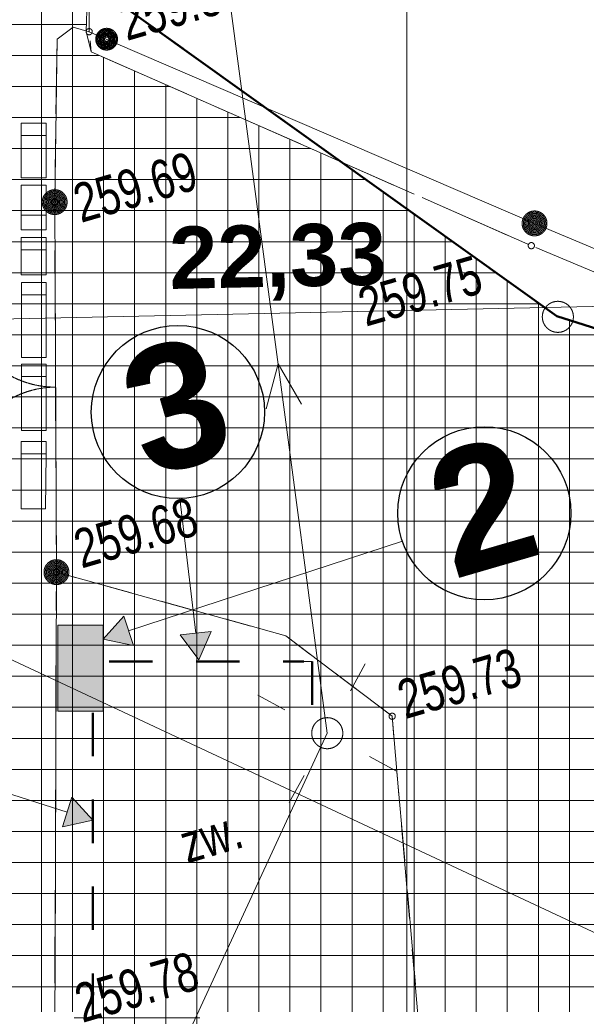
# Model space of a CAD drawing. Header units: millimetres. Extents: x -105537 to 923666, y -162842 to 175608.
# Tile 19 of 41: x 43150 to 52272, y -283 to 15576. Entities that reach past the tile are written whole.
import ezdxf
from ezdxf.xclip import XClip

# ---------------------------------------------------------------- set-up
doc = ezdxf.new("R2010")
doc.units = ezdxf.units.MM
doc.header["$MEASUREMENT"] = 0
doc.header["$XCLIPFRAME"] = 0
for name, pattern in [('1053', [2000, 1500, -500]), ('1054', [2000, 1500, -500]), ('2218', [1000, 500, -500]), ('Przerywana Krótka I 01 I WSC', [1400, 700, -700])]:
    doc.linetypes.add(name, pattern=pattern)
for name, color, linetype in [('A__!REF_RYSUNKI', 7, 'Continuous'), ('Nowe_A__STROPY', 7, 'Continuous'), ('Nowe_A_WYM_SYTUACJA', 7, 'Continuous')]:
    doc.layers.add(name, color=color, linetype=linetype)
for name, color, linetype, lineweight in [('A__!REF_RYSUNKI_Nr_pióra__1', 7, 'Continuous', 13), ('A_INSTAL_ELEKTRYCZNE_Nr_pióra__1', 7, 'Continuous', 13), ('A_INSTAL_ELEKTRYCZNE_Nr_pióra__20', 1, 'Continuous', 13), ('A_INSTAL_ELEKTRYCZNE_Nr_pióra__225', 1, 'Continuous', 50), ('A_INSTAL_ELEKTRYCZNE_Nr_pióra__7', 7, 'Continuous', 13), ('Nowe_01-PZT-WYPEŁNIENIA_Nr_pióra__18', 9, 'Continuous', 13), ('Nowe_0_Nr_pióra__7', 7, 'Continuous', 13), ('Nowe_A__STROPY_Nr_pióra__89', 7, 'Continuous', 13), ('Nowe_A_WYM_SYTUACJA_Nr_pióra__1', 7, 'Continuous', 13), ('Nowe_A_WYM_SYTUACJA_Nr_pióra__45', 7, 'Continuous', 15), ('Nowe_A_WYM_SYTUACJA_Nr_pióra__85', 7, 'Continuous', 13), ('Wadowice Wałowa mdcp500_2_EGB_DzialkaEwidencyjna_Nr_pióra__3', 3, 'Continuous', 18), ('Wadowice Wałowa mdcp500_2_EGB_KonturUzytkuGruntowego_Nr_pióra__3', 3, 'Continuous', 18), ('Wadowice Wałowa mdcp500_2_EGB_PunktGraniczny_Nr_pióra__3', 3, 'Continuous', 18), ('Wadowice Wałowa mdcp500_2_GES_InneUrzadzeniaTowarzyszace_Nr_pióra__7', 7, 'Continuous', 18), ('Wadowice Wałowa mdcp500_2_GES_PrzewodElektroenergetyczny_Nr_pióra__1', 1, 'Continuous', 18), ('Wadowice Wałowa mdcp500_2_GES_UrzadzeniaSiecElektroenerge_Nr_pióra__7', 7, 'Continuous', 18), ('Wadowice Wałowa mdcp500_2_OT_Komunikacja_Nr_pióra__7', 7, 'Continuous', 18), ('Wadowice Wałowa mdcp500_2_OT_Ogrodzenia_Nr_pióra__7', 7, 'Continuous', 18), ('Wadowice Wałowa mdcp500_2_OT_Rzedna_Nr_pióra__7', 7, 'Continuous', 18), ('Wadowice Wałowa mdcp500_3_0_Nr_pióra__1', 7, 'Continuous', 13)]:
    doc.layers.add(name, color=color, linetype=linetype, lineweight=lineweight)
for name, color, linetype, lineweight, true_color in [('Nowe_01-PZT-WYPEŁNIENIA_Nr_pióra__249', 7, 'Continuous', 13, 0x595959), ('Nowe_199-Z Wymiary i opisy_Nr_pióra__17', 7, 'Continuous', 30, 0xde1212), ('Nowe_A_TER_GRANICA_Nr_pióra__221', 7, 'Continuous', 50, 0xbcc01d)]:
    doc.layers.add(name, color=color, linetype=linetype, lineweight=lineweight, true_color=true_color)
doc.styles.add('STYL_AUTOMATYCZNY_2', font='arial.ttf')
doc.styles.add('STYL_AUTOMATYCZNY_5', font='arial.ttf')
doc.styles.add('STYL_AUTOMATYCZNY_6', font='arial.ttf', dxfattribs={"width": 0.75})
doc.dimstyles.new('STYL_AUTOMATYCZNY__1', dxfattribs={"dimtxt": 1000, "dimasz": 570, "dimexe": 0.18, "dimexo": 0.0625, "dimgap": 0, "dimtad": 1, "dimlfac": 0.001, "dimzin": 0, "dimdsep": 46, "dimtxsty": 'STYL_AUTOMATYCZNY_5', "dimblk": 'ARROWHEAD_11', "dimblk1": 'ARROWHEAD_11', "dimblk2": 'ARROWHEAD_11', "dimcen": 0.09, "dimse1": 1, "dimse2": 1, "dimclrd": 7, "dimclre": 7, "dimclrt": 7, "dimadec": 0, "dimazin": 0, "dimtfac": 1, "dimtdec": 4, "dimtmove": 0, "dimatfit": 3, "dimfxl": 1, "dimtolj": 1, "dimtzin": 0, "dimarcsym": 0})
doc.dimstyles.new('STYL_AUTOMATYCZNY__2', dxfattribs={"dimtxt": 1000, "dimasz": 570, "dimexe": 0.18, "dimexo": 0.0625, "dimgap": 0, "dimtad": 1, "dimtih": 1, "dimtoh": 1, "dimlfac": 0.001, "dimzin": 0, "dimdsep": 46, "dimtxsty": 'STYL_AUTOMATYCZNY_5', "dimblk": 'ARROWHEAD_11', "dimblk1": 'ARROWHEAD_11', "dimblk2": 'ARROWHEAD_11', "dimcen": 0.09, "dimse1": 1, "dimse2": 1, "dimclrd": 7, "dimclre": 7, "dimclrt": 7, "dimadec": 0, "dimazin": 0, "dimtfac": 1, "dimtdec": 4, "dimtmove": 0, "dimatfit": 3, "dimfxl": 1, "dimtolj": 1, "dimtzin": 0, "dimarcsym": 0})
picture_1 = doc.add_image_def('image1.tif', size_in_pixel=(6904, 2168))

# ---------------------------------------------------------------- blocks, each defined once
blk = doc.blocks.new('Rysunek_1_3', base_point=(73226, -6125))
at = {"layer": 'Wadowice Wałowa mdcp500_3_0_Nr_pióra__1', "color": 7, "lineweight": 13}
image = blk.add_image(picture_1, insert=(-79879, -3368), size_in_units=(292228, 91739), rotation=16.24147, dxfattribs=at)
image.set_boundary_path([(-0.5, -0.5), (6903.5, 2167.5)])
blk = doc.blocks.new('Strop_2_1', base_point=(-12989, -15343))
at = {"layer": 'Nowe_A__STROPY_Nr_pióra__89', "color": 7, "linetype": 'Continuous', "lineweight": 13, "flags": 128}
blk.add_lwpolyline([(-12989, -15343), (49383, -15343), (49383, 26682), (-12989, 26682)], close=True, dxfattribs=at)
blk = doc.blocks.new('Polilinia_3_1', base_point=(49311, 7176))
at = {"layer": 'A__!REF_RYSUNKI', "linetype": 'Continuous', "lineweight": 0, "true_color": 0x000000}
blk.add_hatch(color=18, dxfattribs=at).paths.add_polyline_path([(44492, 5598), (44981, 5495), (44826, 5970)])
at = {"layer": 'A__!REF_RYSUNKI_Nr_pióra__1', "color": 7, "linetype": 'Continuous', "lineweight": 13}
for p, q in [((44492, 5598), (44826, 5970)), ((44826, 5970), (44981, 5495)), ((44492, 5598), (44981, 5495))]:
    blk.add_line(p, q, dxfattribs=at)
at = {"layer": 'A__!REF_RYSUNKI_Nr_pióra__1', "color": 7, "linetype": 'Continuous', "lineweight": 13, "flags": 128}
blk.add_lwpolyline([(49311, 7176), (44904, 5733)], dxfattribs=at)
blk = doc.blocks.new('Polilinia_4_1', base_point=(45728, 7862))
at = {"layer": 'A__!REF_RYSUNKI', "linetype": 'Continuous', "lineweight": 0, "true_color": 0x000000}
blk.add_hatch(color=18, dxfattribs=at).paths.add_polyline_path([(46034, 5265), (46232, 5724), (45735, 5666)])
at = {"layer": 'A__!REF_RYSUNKI_Nr_pióra__1', "color": 7, "linetype": 'Continuous', "lineweight": 13}
for p, q in [((45735, 5666), (46232, 5724)), ((46034, 5265), (46232, 5724)), ((46034, 5265), (45735, 5666))]:
    blk.add_line(p, q, dxfattribs=at)
at = {"layer": 'A__!REF_RYSUNKI_Nr_pióra__1', "color": 7, "linetype": 'Continuous', "lineweight": 13, "flags": 128}
blk.add_lwpolyline([(45728, 7862), (45984, 5695)], dxfattribs=at)
blk = doc.blocks.new('Polilinia_5_1', base_point=(44326, 2682))
at = {"layer": 'A__!REF_RYSUNKI', "linetype": 'Continuous', "lineweight": 0, "true_color": 0x000000}
blk.add_hatch(color=18, dxfattribs=at).paths.add_polyline_path([(44326, 2682), (43989, 3052), (43838, 2575)])
at = {"layer": 'A__!REF_RYSUNKI_Nr_pióra__1', "color": 7, "linetype": 'Continuous', "lineweight": 13}
for p, q in [((43838, 2575), (43989, 3052)), ((44326, 2682), (43989, 3052)), ((44326, 2682), (43838, 2575))]:
    blk.add_line(p, q, dxfattribs=at)
at = {"layer": 'A__!REF_RYSUNKI_Nr_pióra__1', "color": 7, "linetype": 'Continuous', "lineweight": 13, "flags": 128}
blk.add_lwpolyline([(43914, 2813), (42413, 3289)], dxfattribs=at)
blk = doc.blocks.new('*D83')
at = {"layer": 'Nowe_A_WYM_SYTUACJA_Nr_pióra__45', "linetype": 'Continuous', "lineweight": 15}
for points in [[(39365, 6908), (39376, 6850), (39409, 6802), (39457, 6769), (39515, 6758), (39572, 6769), (39621, 6802), (39653, 6850), (39665, 6908), (39653, 6965), (39621, 7014), (39572, 7046), (39515, 7058), (39457, 7046), (39409, 7014), (39376, 6965)], [(181743, -59771), (181754, -59829), (181787, -59877), (181835, -59910), (181893, -59921), (181950, -59910), (181999, -59877), (182031, -59829), (182043, -59771), (182031, -59714), (181999, -59665), (181950, -59633), (181893, -59621), (181835, -59633), (181787, -59665), (181754, -59714)]]:
    blk.add_hatch(color=7, dxfattribs=at).paths.add_polyline_path(points)
at = {"layer": 'Nowe_A_WYM_SYTUACJA_Nr_pióra__45', "color": 7, "linetype": 'Continuous', "lineweight": 15}
for centre in [(39515, 6908), (181893, -59771)]:
    blk.add_circle(centre, 150, dxfattribs=at)
at = {"layer": 'Nowe_A_WYM_SYTUACJA_Nr_pióra__85', "color": 7, "linetype": 'Continuous', "lineweight": 13}
for p, q in [((39578, 7044), (39753, 7417)), ((39243, 7035), (39379, 6971)), ((39651, 6844), (181757, -59708)), ((39276, 6398), (39451, 6772)), ((181956, -59635), (182131, -59262)), ((181654, -60281), (181829, -59907)), ((182029, -59835), (182164, -59899))]:
    blk.add_line(p, q, dxfattribs=at)
at = {"layer": 'Nowe_A_WYM_SYTUACJA_Nr_pióra__1', "color": 7, "lineweight": 13, "insert": (108889, -25361), "char_height": 1000, "attachment_point": 7, "rotation": 334.9052, "style": 'STYL_AUTOMATYCZNY_5'}
blk.add_mtext('\\A1;{\\pql;\\fArial|b1|i0|c238|p0;\\W1.000000;157,22}', dxfattribs=at)
blk = doc.blocks.new('ARROWHEAD_11')
at = {"color": 0, "linetype": 'Continuous', "lineweight": 0}
blk.add_line((0, 0), (-1, 0), dxfattribs=at)
at = {"color": 0, "linetype": 'Continuous', "lineweight": 0, "const_width": 0.25, "flags": 128}
blk.add_lwpolyline([(-0.125, 0, 1), (0.125, 0, 1)], format="xyb", close=True, dxfattribs=at)
blk = doc.blocks.new('*D86')
at = {"layer": 'Nowe_A_WYM_SYTUACJA_Nr_pióra__45', "linetype": 'Continuous', "lineweight": 15}
for points in [[(36350, 20893), (36361, 20836), (36394, 20787), (36443, 20754), (36500, 20743), (36557, 20754), (36606, 20787), (36639, 20836), (36650, 20893), (36639, 20950), (36606, 20999), (36557, 21031), (36500, 21043), (36443, 21031), (36394, 20999), (36361, 20950)], [(43782, 20893), (43793, 20836), (43826, 20787), (43874, 20754), (43932, 20743), (43989, 20754), (44038, 20787), (44070, 20836), (44082, 20893), (44070, 20950), (44038, 20999), (43989, 21031), (43932, 21043), (43874, 21031), (43826, 20999), (43793, 20950)]]:
    blk.add_hatch(color=7, dxfattribs=at).paths.add_polyline_path(points)
at = {"layer": 'Nowe_A_WYM_SYTUACJA_Nr_pióra__45', "color": 7, "linetype": 'Continuous', "lineweight": 15}
blk.add_circle((43932, 20893), 150, dxfattribs=at)
at = {"layer": 'Nowe_A_WYM_SYTUACJA_Nr_pióra__85', "color": 7, "linetype": 'Continuous', "lineweight": 13}
for p, q in [((36500, 21043), (36500, 21455)), ((43932, 21043), (43932, 21455)), ((36650, 20893), (43782, 20893)), ((44082, 20893), (44232, 20893)), ((43932, 20330), (43932, 20743))]:
    blk.add_line(p, q, dxfattribs=at)
at = {"layer": 'Nowe_A_WYM_SYTUACJA_Nr_pióra__1', "color": 7, "lineweight": 13, "insert": (38881, 21093), "char_height": 1000, "attachment_point": 7, "style": 'STYL_AUTOMATYCZNY_5'}
blk.add_mtext('\\A1;{\\pql;\\fArial|b1|i0|c238|p0;\\W1.000000;7,43}', dxfattribs=at)
blk = doc.blocks.new('*D87')
at = {"layer": 'Nowe_A_WYM_SYTUACJA_Nr_pióra__45', "linetype": 'Continuous', "lineweight": 15}
for points in [[(58306, 11085), (58318, 11027), (58350, 10979), (58399, 10946), (58456, 10935), (58513, 10946), (58562, 10979), (58595, 11027), (58606, 11085), (58595, 11142), (58562, 11191), (58513, 11223), (58456, 11235), (58399, 11223), (58350, 11191), (58318, 11142)], [(35979, 10613), (35990, 10556), (36023, 10507), (36072, 10475), (36129, 10463), (36186, 10475), (36235, 10507), (36268, 10556), (36279, 10613), (36268, 10671), (36235, 10719), (36186, 10752), (36129, 10763), (36072, 10752), (36023, 10719), (35990, 10671)]]:
    blk.add_hatch(color=7, dxfattribs=at).paths.add_polyline_path(points)
at = {"layer": 'Nowe_A_WYM_SYTUACJA_Nr_pióra__45', "color": 7, "linetype": 'Continuous', "lineweight": 15}
for centre in [(58456, 11085), (36129, 10613)]:
    blk.add_circle(centre, 150, dxfattribs=at)
at = {"layer": 'Nowe_A_WYM_SYTUACJA_Nr_pióra__85', "color": 7, "linetype": 'Continuous', "lineweight": 13}
for p, q in [((58444, 11647), (58453, 11235)), ((36117, 11176), (36126, 10763)), ((58306, 11082), (36279, 10616)), ((58756, 11091), (58606, 11088)), ((58459, 10935), (58468, 10522)), ((35979, 10610), (35829, 10607)), ((36132, 10463), (36141, 10051))]:
    blk.add_line(p, q, dxfattribs=at)
at = {"layer": 'Nowe_A_WYM_SYTUACJA_Nr_pióra__1', "color": 7, "lineweight": 13, "insert": (45573, 11013), "char_height": 1000, "attachment_point": 7, "rotation": 1.2099, "style": 'STYL_AUTOMATYCZNY_5'}
blk.add_mtext('\\A1;{\\pql;\\fArial|b1|i0|c238|p0;\\W1.000000;22,33}', dxfattribs=at)
blk = doc.blocks.new('*D89')
at = {"layer": 'Nowe_A_WYM_SYTUACJA_Nr_pióra__45', "linetype": 'Continuous', "lineweight": 15}
for points in [[(33743, -1254), (33755, -1311), (33787, -1360), (33836, -1392), (33893, -1404), (33951, -1392), (33999, -1360), (34032, -1311), (34043, -1254), (34032, -1196), (33999, -1148), (33951, -1115), (33893, -1104), (33836, -1115), (33787, -1148), (33755, -1196)], [(41882, -15499), (41894, -15556), (41926, -15605), (41975, -15637), (42032, -15649), (42090, -15637), (42138, -15605), (42171, -15556), (42182, -15499), (42171, -15441), (42138, -15393), (42090, -15360), (42032, -15349), (41975, -15360), (41926, -15393), (41894, -15441)]]:
    blk.add_hatch(color=7, dxfattribs=at).paths.add_polyline_path(points)
at = {"layer": 'Nowe_A_WYM_SYTUACJA_Nr_pióra__45', "color": 7, "linetype": 'Continuous', "lineweight": 15}
for centre in [(33893, -1254), (42032, -15499)]:
    blk.add_circle(centre, 150, dxfattribs=at)
at = {"layer": 'Nowe_A_WYM_SYTUACJA_Nr_pióra__85', "color": 7, "linetype": 'Continuous', "lineweight": 13}
for p, q in [((33744, -993), (33819, -1124)), ((34023, -1179), (34382, -975)), ((33405, -1533), (33763, -1328)), ((33968, -1384), (41958, -15368)), ((42163, -15424), (42521, -15220)), ((41544, -15778), (41902, -15573)), ((42107, -15629), (42181, -15759))]:
    blk.add_line(p, q, dxfattribs=at)
at = {"layer": 'Nowe_A_WYM_SYTUACJA_Nr_pióra__1', "color": 7, "lineweight": 13, "insert": (37285, -6787), "char_height": 1000, "attachment_point": 7, "rotation": 299.7424, "style": 'STYL_AUTOMATYCZNY_5'}
blk.add_mtext('\\A1;{\\pql;\\fArial|b1|i0|c238|p0;\\W1.000000;16,41}', dxfattribs=at)
blk = doc.blocks.new('Rysunek_3_2', base_point=(-5551989123, -7375062639))
at = {"layer": 'Wadowice Wałowa mdcp500_2_EGB_DzialkaEwidencyjna_Nr_pióra__3', "color": 3, "linetype": 'Continuous', "lineweight": 18, "flags": 128}
for points in [[(43714, 54936), (43847, 30884), (43932, 16826), (44561, 15989), (51814, 10790), (58549, 8659), (58811, -7722), (72003, -7275), (70906, 56556), (58333, 55237), (49377, 55055)], [(-7211, 18978), (-6905, -14680), (26261, -15975), (72069, -13723), (72003, -7275), (58811, -7722), (58549, 8659), (51814, 10790), (44561, 15989), (43932, 16826), (43847, 30884), (13284, 30177), (13400, 19233)]]:
    blk.add_lwpolyline(points, close=True, dxfattribs=at)
at = {"layer": 'Wadowice Wałowa mdcp500_2_EGB_KonturUzytkuGruntowego_Nr_pióra__3', "color": 3, "linetype": '2218', "lineweight": 18, "flags": 128}
for points in [[(44561, 15989), (51814, 10790)], [(51814, 10790), (58549, 8659)]]:
    blk.add_lwpolyline(points, dxfattribs=at)
at = {"layer": 'Wadowice Wałowa mdcp500_2_EGB_PunktGraniczny_Nr_pióra__3', "color": 3, "linetype": 'Continuous', "lineweight": 18}
blk.add_circle((51814, 10790), 250, dxfattribs=at)
at = {"layer": 'Wadowice Wałowa mdcp500_2_GES_InneUrzadzeniaTowarzyszace_Nr_pióra__7', "color": 7, "linetype": 'Continuous', "lineweight": 18}
blk.add_circle((48102, 4084), 250, dxfattribs=at)
at = {"layer": 'Wadowice Wałowa mdcp500_2_GES_PrzewodElektroenergetyczny_Nr_pióra__1', "color": 1, "linetype": 'Continuous', "lineweight": 18}
for q in [(47118, 9307), (47687, 9383)]:
    blk.add_line((47311, 10032), q, dxfattribs=at)
at = {"layer": 'Wadowice Wałowa mdcp500_2_GES_PrzewodElektroenergetyczny_Nr_pióra__1', "color": 1, "linetype": 'Continuous', "lineweight": 18, "flags": 128}
blk.add_lwpolyline([(-13061, 50000), (18646, 48529), (43940, 35389), (48102, 4084), (43771, -5291)], dxfattribs=at)
at = {"layer": 'Wadowice Wałowa mdcp500_2_GES_UrzadzeniaSiecElektroenerge_Nr_pióra__7', "color": 7, "linetype": 'Continuous', "lineweight": 18}
for p, q in [((48714, 5200), (48476, 4766)), ((46986, 4696), (47420, 4458)), ((49218, 3472), (48784, 3710)), ((47490, 2968), (47728, 3402))]:
    blk.add_line(p, q, dxfattribs=at)
blk.add_circle((48102, 4084), 250, dxfattribs=at)
at = {"layer": 'Wadowice Wałowa mdcp500_2_OT_Komunikacja_Nr_pióra__7', "color": 7, "linetype": '1054', "lineweight": 18, "flags": 128}
for points in [[(-38095, 48301), (-28168, 51765), (-22562, 50794), (-25475, 32583), (-19910, 31642), (-16613, 52434), (-13628, 54949), (4160, 54600), (17763, 54313), (17874, 48388), (23247, 48037), (43755, 48147), (43716, 54250), (44022, 55203), (44317, 55227), (44222, 33670), (44269, 15383), (44009, 15453), (43752, 15264), (43714, 12638), (43742, 6678), (43715, -808), (29167, -1067), (29202, -3047), (43718, -2786), (43754, -3838), (1563, -4599), (-2392, -5074), (-2519, -4923), (-32394, -6273), (-40563, -6153), (-49205, 485), (-41484, 46168)], [(57149, 6064), (56160, 6671), (56118, 9961), (51387, 11936), (44301, 15059), (44269, 15383), (44222, 33670), (44317, 55227), (58299, 55248), (70887, 55301), (71342, 33394), (71640, 16066), (71900, -7815), (71960, -13672), (57320, -8896), (58365, -7727), (58811, -7722), (67955, -7433), (67047, 50141), (57892, 49995), (57446, 49989), (58365, -7727), (57320, -8896)], [(50006, -5600), (48717, -4142), (47056, -3230), (43705, -2238), (43715, -808), (43742, 6678), (47437, 5651), (49147, 4357)]]:
    blk.add_lwpolyline(points, close=True, dxfattribs=at)
at = {"layer": 'Wadowice Wałowa mdcp500_2_OT_Komunikacja_Nr_pióra__7', "color": 7, "linetype": '1053', "lineweight": 18, "flags": 128}
blk.add_lwpolyline([(71960, -13672), (57320, -8896), (57149, 6064), (56160, 6671), (56118, 9961), (51387, 11936), (44301, 15059), (44269, 15383), (44009, 15453), (43752, 15264), (43714, 12638), (43742, 6678), (47437, 5651), (49147, 4357), (50006, -5600), (50729, -7222), (51093, -10116), (50792, -12516), (50087, -14242), (48950, -15740), (47118, -16888), (45080, -17971), (42823, -18483), (38141, -18680), (22236, -18356), (13453, -18206)], dxfattribs=at)
at = {"layer": 'Wadowice Wałowa mdcp500_2_OT_Ogrodzenia_Nr_pióra__7', "color": 7, "linetype": 'Continuous', "lineweight": 18, "flags": 128}
for points in [[(51439, 12295), (44269, 15383), (44222, 33670), (44317, 55227), (58299, 55248)], [(44269, 15383), (44009, 15453), (43752, 15264), (43714, 12638)], [(43714, 12638), (43742, 6678)], [(56222, 10283), (51439, 12295)], [(43742, 6678), (43715, -808), (43705, -2238), (43718, -2786), (43754, -3838)]]:
    blk.add_lwpolyline(points, dxfattribs=at)
at = {"layer": 'Wadowice Wałowa mdcp500_2_OT_Ogrodzenia_Nr_pióra__7', "color": 7, "linetype": 'Continuous', "lineweight": 18}
for centre, radius in [((44550, 15262), 175), ((44550, 15262), 158), ((44550, 15262), 140), ((44550, 15262), 122), ((44550, 15262), 105), ((44550, 15262), 87.5), ((44550, 15262), 70), ((44550, 15262), 52.5), ((44550, 15262), 35), ((43714, 12638), 200), ((43714, 12638), 180), ((43714, 12638), 160), ((43714, 12638), 140), ((43714, 12638), 120), ((43714, 12638), 100), ((43714, 12638), 80), ((43714, 12638), 60), ((43714, 12638), 40), ((43714, 12638), 20), ((51439, 12295), 200), ((51439, 12295), 180), ((51439, 12295), 160), ((51439, 12295), 140), ((51439, 12295), 120), ((51439, 12295), 100), ((51439, 12295), 80), ((51439, 12295), 60), ((51439, 12295), 40), ((51439, 12295), 20), ((43742, 6678), 200), ((43742, 6678), 180), ((43742, 6678), 160), ((43742, 6678), 140), ((43742, 6678), 120), ((43742, 6678), 100), ((43742, 6678), 80), ((43742, 6678), 60), ((43742, 6678), 40), ((43742, 6678), 20)]:
    blk.add_circle(centre, radius, dxfattribs=at)
for centre, start, end in [((43721, 11158), 207.0091, 270.2697), ((43735, 8158), 90.2697, 153.5302)]:
    blk.add_arc(centre, 1500, start, end, dxfattribs=at)
at = {"layer": 'Wadowice Wałowa mdcp500_2_OT_Rzedna_Nr_pióra__7', "color": 7, "linetype": 'Continuous', "lineweight": 18}
for centre in [(44269, 15383), (43714, 12638), (51387, 11936), (43742, 6678), (49147, 4357)]:
    blk.add_circle(centre, 50, dxfattribs=at)
at = {"layer": 'Wadowice Wałowa mdcp500_2_OT_Komunikacja_Nr_pióra__7', "color": 7, "linetype": 'Continuous', "lineweight": 18, "insert": (45760, 2284), "char_height": 625, "attachment_point": 4, "rotation": 16.2415, "style": 'STYL_AUTOMATYCZNY_6'}
blk.add_mtext('\\A1;{\\pql;\\fArial|b0|i0|c238|p0;\\W0.750000;zw.}', dxfattribs=at)
at = {"layer": 'Wadowice Wałowa mdcp500_2_OT_Rzedna_Nr_pióra__7', "color": 7, "linetype": 'Continuous', "lineweight": 18, "char_height": 625, "rotation": 16.2415, "style": 'STYL_AUTOMATYCZNY_6'}
for s, insert, attachment_point in [('\\A1;{\\pql;\\fArial|b0|i0|c238|p0;\\W0.750000;259.80}', (44877, 15223), 7), ('\\A1;{\\pql;\\fArial|b0|i0|c238|p0;\\W0.750000;259.69}', (44140, 12293), 7), ('\\A1;{\\pql;\\fArial|b0|i0|c238|p0;\\W0.750000;259.75}', (48548, 11230), 1), ('\\A1;{\\pql;\\fArial|b0|i0|c238|p0;\\W0.750000;259.68}', (44148, 6726), 7), ('\\A1;{\\pql;\\fArial|b0|i0|c238|p0;\\W0.750000;259.73}', (49357, 4300), 7), ('\\A1;{\\pql;\\fArial|b0|i0|c238|p0;\\W0.750000;259.78}', (44163, -592), 7)]:
    blk.add_mtext(s, dxfattribs=dict(at, insert=insert, attachment_point=attachment_point))

msp = doc.modelspace()

# ---------------------------------------------------------------- hatches: boundary and pattern name
at = {"layer": 'A_INSTAL_ELEKTRYCZNE_Nr_pióra__20', "linetype": 'Continuous', "lineweight": 13}
msp.add_hatch(color=1, dxfattribs=at).paths.add_polyline_path([(43764.75, 5823.729), (43764.75, 4438.268), (44492.117, 4438.268), (44492.117, 5823.729)])
at = {"layer": 'Nowe_01-PZT-WYPEŁNIENIA_Nr_pióra__18', "linetype": 'Continuous', "lineweight": 13}
h = msp.add_hatch(dxfattribs=at)
h.set_pattern_fill('Siatka_50x50_0001', color=9, style=0, pattern_type=2)
h.set_pattern_definition([(0, (0, 0), (0, 500), []), (90, (0, 0), (-500, 0), [])])
h.paths.add_polyline_path([(-184.236, -18027.891), (4569.444, -18065.255), (7554.494, -18112.6, -0.500069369), (6389.114, -15934.551, -0.302155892), (7522.379, -15243.133), (26260.529, -15975.15), (44272.183, -15089.744), (72068.868, -13723.331), (57320.046, -8895.707), (57149.339, 6063.549), (56159.937, 6671.073), (56124.967, 9428.206), (51798.798, 10801.337), (48345.188, 13276.629), (44300.68, 15058.952), (44218.786, 15382.962), (44250.893, 16401.486), (43931.658, 16826.273), (43846.655, 30883.501), (13284.423, 30177.497), (13400.043, 19233.058), (13444.763, 15000), (36500, 15000), (36500, 0), (0, 0), (49.07, -14951.184), (276.737, -14960.078, -0.402677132), (1428.612, -16157.229, -0.373220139)])
h.paths.add_polyline_path([(43704.623, -2238.054), (43714.982, -821.629), (43815.663, -8840.491), (43873.089, -13042.11), (43736.422, -3838.389)], flags=0)

# ---------------------------------------------------------------- linework, layer by layer
at = {"layer": 'A_INSTAL_ELEKTRYCZNE_Nr_pióra__1', "color": 7, "linetype": 'Continuous', "lineweight": 13}
msp.add_line((47724.599, 5239.021), (47861.277, 5239.021), dxfattribs=at)
msp.add_lwpolyline([(43764.75, 5823.729), (44492.117, 5823.729), (44492.117, 4438.268), (43764.75, 4438.268)], close=True, dxfattribs=at)
at = {"layer": 'A_INSTAL_ELEKTRYCZNE_Nr_pióra__225', "color": 1, "linetype": 'Przerywana Krótka I 01 I WSC', "lineweight": 50}
for p, q in [((44589.78, 5239.021), (47724.599, 5239.021)), ((47861.277, 5239.021), (47861.277, 4124.44)), ((44326.425, 4413.908), (44326.425, -5900.378))]:
    msp.add_line(p, q, dxfattribs=at)
at = {"layer": 'Nowe_01-PZT-WYPEŁNIENIA_Nr_pióra__249', "color": 251, "linetype": 'Continuous', "lineweight": 13, "true_color": 0x595959, "flags": 128}
msp.add_lwpolyline([(26260.529, -15975.15), (44272.183, -15089.744), (72068.868, -13723.331), (57320.046, -8895.707), (57149.339, 6063.549), (56159.937, 6671.073), (56124.967, 9428.206), (51798.798, 10801.337), (48345.188, 13276.629), (44300.68, 15058.952), (44218.786, 15382.962), (44250.893, 16401.486), (43931.658, 16826.273), (43846.655, 30883.501)], dxfattribs=at)
at = {"layer": 'Nowe_0_Nr_pióra__7', "color": 7, "linetype": 'Continuous', "lineweight": 13}
for points in [[(43575.869, 13910.753), (43175.869, 13910.753), (43175.869, 13710.753), (43575.869, 13710.753)], [(43575.869, 13710.753), (43175.869, 13710.753), (43175.869, 13030.753), (43575.869, 13030.753)], [(43575.869, 12908.014), (43175.869, 12908.014), (43175.869, 12429.827), (43575.869, 12429.827)], [(43575.869, 12429.827), (43175.869, 12429.827), (43175.869, 12189.626), (43575.869, 12189.626)], [(43575.869, 12067.626), (43175.869, 12067.626), (43175.869, 11867.626), (43575.869, 11867.626)], [(43575.869, 11867.626), (43175.869, 11867.626), (43175.869, 11467.068), (43575.869, 11467.068)], [(43577.455, 11343.351), (43177.455, 11343.351), (43177.455, 11143.351), (43577.455, 11143.351)], [(43577.455, 11143.351), (43177.455, 11143.351), (43177.455, 10134.645), (43577.455, 10134.645)], [(43578.976, 10027.051), (43178.976, 10027.051), (43178.976, 9827.051), (43578.976, 9827.051)], [(43578.976, 9827.051), (43178.976, 9827.051), (43178.976, 8958.403), (43578.976, 8958.403)], [(43574.628, 8783.562), (43174.628, 8783.562), (43174.628, 8583.562), (43574.628, 8583.562)], [(43574.628, 8583.562), (43174.628, 8583.562), (43174.628, 7698.373), (43566.546, 7698.373)]]:
    msp.add_lwpolyline(points, close=True, dxfattribs=at)
at = {"layer": 'Nowe_199-Z Wymiary i opisy_Nr_pióra__17', "color": 12, "linetype": 'Continuous', "lineweight": 30, "true_color": 0xde1212}
for centre in [(45696.569, 9255.702), (50630.574, 7625.96)]:
    msp.add_circle(centre, 1393.986, dxfattribs=at)
at = {"layer": 'Nowe_A_TER_GRANICA_Nr_pióra__221', "color": 52, "linetype": 'Continuous', "lineweight": 50, "true_color": 0xbcc01d}
msp.add_lwpolyline([(-7211.241, 18978.2), (-6905.449, -14679.502), (26260.529, -15975.15), (44272.183, -15089.744), (72068.868, -13723.331), (72002.577, -7274.509), (58811.23, -7721.795), (58549.387, 8658.691), (51798.798, 10801.337), (44560.984, 15988.867), (43931.658, 16826.273), (43846.655, 30883.501), (13284.423, 30177.497)], dxfattribs=at)

# ---------------------------------------------------------------- block references
at = {"layer": 'A__!REF_RYSUNKI', "color": 7, "linetype": 'Continuous', "lineweight": 13}
ref = msp.add_blockref('Rysunek_1_3', (73225.66, -6125.131), dxfattribs=at)
XClip(ref).set_block_clipping_path([(-93517.5507872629, 43450.1606019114), (110816.6640264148, 102975.132325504), (124455.4531805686, 56156.6090716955), (200686.4574784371, 78363.6015689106), (175028.2618212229, 166441.7158685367), (-105536.9572903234, 84709.7516477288)])
ref = msp.add_blockref('Rysunek_3_2', (-5551989123.249, -7375062639.407), dxfattribs=at)
XClip(ref).set_block_clipping_path([(-61241.4531575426, -107607.1502755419), (18474.2309784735, -84385.0293576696), (39659.2429552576, -157107.8322890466), (251319.9927157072, -95448.5543467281), (195865.5394707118, 94912.5971797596), (119370.7429366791, 72628.7588867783), (110592.302622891, 102762.9304267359), (-104289.334739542, 40165.3698595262)])
for name, p in [('Polilinia_4_1', (45727.994, 7862.07)), ('Polilinia_3_1', (49311.281, 7175.78)), ('Polilinia_5_1', (44326.425, 2682.262))]:
    msp.add_blockref(name, p, dxfattribs=at)
at = {"layer": 'Nowe_A__STROPY', "color": 7, "linetype": 'Continuous', "lineweight": 13}
msp.add_blockref('Strop_2_1', (-12989.279, -15342.714), dxfattribs=at)

# ---------------------------------------------------------------- texts
at = {"layer": 'A_INSTAL_ELEKTRYCZNE_Nr_pióra__7', "color": 7, "linetype": 'Continuous', "lineweight": 13, "insert": (43377.319, 5958.196), "char_height": 600, "attachment_point": 7, "style": 'STYL_AUTOMATYCZNY_2'}
msp.add_mtext('\\A1;{\\pql;\\fArial|b1|i0|c238|p0;\\W1.000000; }', dxfattribs=at)
at = {"layer": 'Nowe_199-Z Wymiary i opisy_Nr_pióra__17', "color": 12, "linetype": 'Continuous', "lineweight": 30, "true_color": 0xde1212, "char_height": 2000, "attachment_point": 8, "rotation": 16.2414656, "style": 'STYL_AUTOMATYCZNY_2'}
for s, insert in [('\\A1;{\\pqc;\\fArial|b1|i0|c238|p0;\\W1.000000;3}', (45953.654, 8373.194)), ('\\A1;{\\pqc;\\fArial|b1|i0|c238|p0;\\W1.000000;2}', (50878.296, 6775.594))]:
    msp.add_mtext(s, dxfattribs=dict(at, insert=insert))

# ---------------------------------------------------------------- dimensions: what is measured, and where the dimension line sits
at = {"layer": 'Nowe_A_WYM_SYTUACJA', "color": 7, "linetype": 'Continuous', "lineweight": 13}
dim = msp.add_linear_dim(base=(43931.658, 20892.917), p1=(36500, 15000), p2=(43931.658, 16826.273), angle=0, dimstyle='STYL_AUTOMATYCZNY__2', dxfattribs=at)
dim.commit()
dim.dimension.update_dxf_attribs({"geometry": '*D86', "text_midpoint": (40175.809, 21592.917), "dimtype": 160})
for base, p1, p2, angle, picture, middle, turn in [((36129.015, 10613.314), (58680.309, 468.448), (36350, 150), 181.209907, '*D87', (47236.916, 11548.069), 1.209907), ((181892.795, -59771.324), (36350, 150), (178697.338, -66594.492), 334.9051577, '*D83', (110962.915, -25780.164), 334.9051577), ((42032.265, -15498.7), (36350, 150), (44489.125, -14094.923), 299.7423631, '*D89', (38550.215, -7993.486), 299.7423631)]:
    dim = msp.add_linear_dim(base=base, p1=p1, p2=p2, angle=angle, dimstyle='STYL_AUTOMATYCZNY__1', dxfattribs=at)
    dim.commit()
    dim.dimension.update_dxf_attribs({"geometry": picture, "text_midpoint": middle, "dimtype": 160, "text_rotation": turn})

doc.saveas('drawing.dxf')
